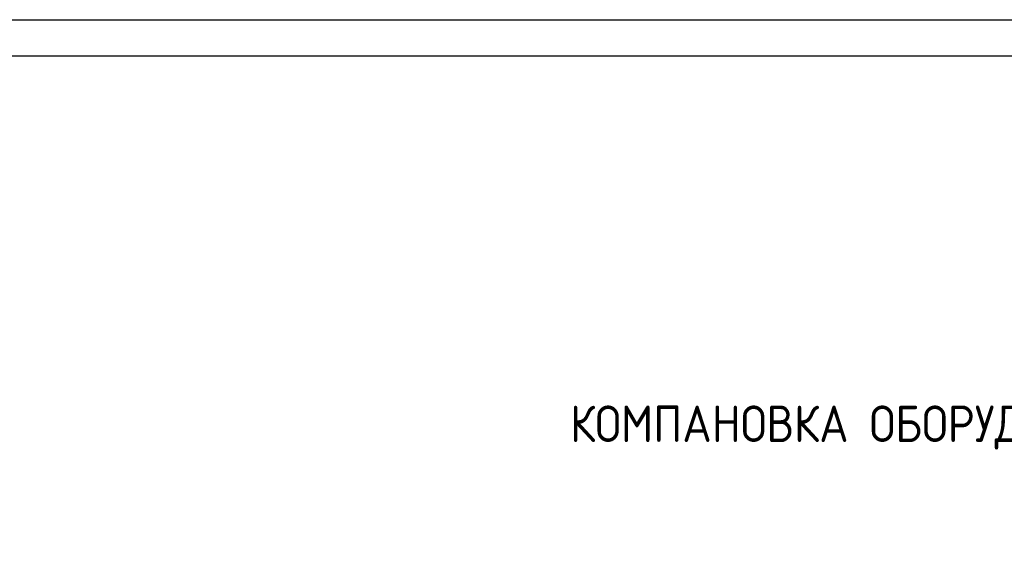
# Model space of a CAD drawing. Header units: metres. Extents: x -54598 to 1827199, y -329446 to -256744.
# Tile 151 of 256: x 46771 to 60272, y -264014 to -256744. Entities that reach past the tile are written whole.
import ezdxf

# ---------------------------------------------------------------- set-up
doc = ezdxf.new("R2010")
doc.units = ezdxf.units.M
doc.layers.add('PDF UCHUN', color=3, linetype='Continuous')
doc.layers.add('Формат', color=253, linetype='Continuous')
doc.layers.add('ЭМ', color=3, linetype='Continuous', lineweight=20)
doc.styles.add('X4$0$GOST Common', font='isocpeur.ttf', dxfattribs={"width": 0.9, "height": 250})

# ---------------------------------------------------------------- blocks, each defined once
blk = doc.blocks.new('fdsafsdf')
at = {"insert": (254860, 41633.8), "char_height": 250, "width": 4380.648, "attachment_point": 1, "style": 'X4$0$GOST Common'}
blk.add_mtext('КОМПАНОВКА ОБОРУДОВАНИЯ', dxfattribs=at)
blk = doc.blocks.new('*U30')
at = {"layer": 'ЭМ', "color": 0, "lineweight": 20, "ltscale": 0.5}
blk.add_lwpolyline([(0, 0), (841, 0), (841, 594), (0, 594)], close=True, dxfattribs=at)
at = {"layer": 'ЭМ', "color": 0, "lineweight": 30, "ltscale": 0.5}
blk.add_lwpolyline([(20, 5), (836, 5), (836, 589), (20, 589)], close=True, dxfattribs=at)

msp = doc.modelspace()

# ---------------------------------------------------------------- linework, layer by layer
at = {"layer": 'PDF UCHUN', "color": 0, "lineweight": 25}
msp.add_lwpolyline([(-2598, -256744), (81502, -256744), (81502, -316144), (-2598, -316144)], close=True, dxfattribs=at)

# ---------------------------------------------------------------- block references
at = {"color": 5, "lineweight": 30, "xscale": 2, "yscale": 2, "zscale": 2}
msp.add_blockref('fdsafsdf', (-455402, -345298), dxfattribs=at)
at = {"layer": 'Формат', "color": 0, "xscale": 100, "yscale": 100, "zscale": 100}
msp.add_blockref('*U30', (-2598, -316144), dxfattribs=at)

doc.saveas('drawing.dxf')
